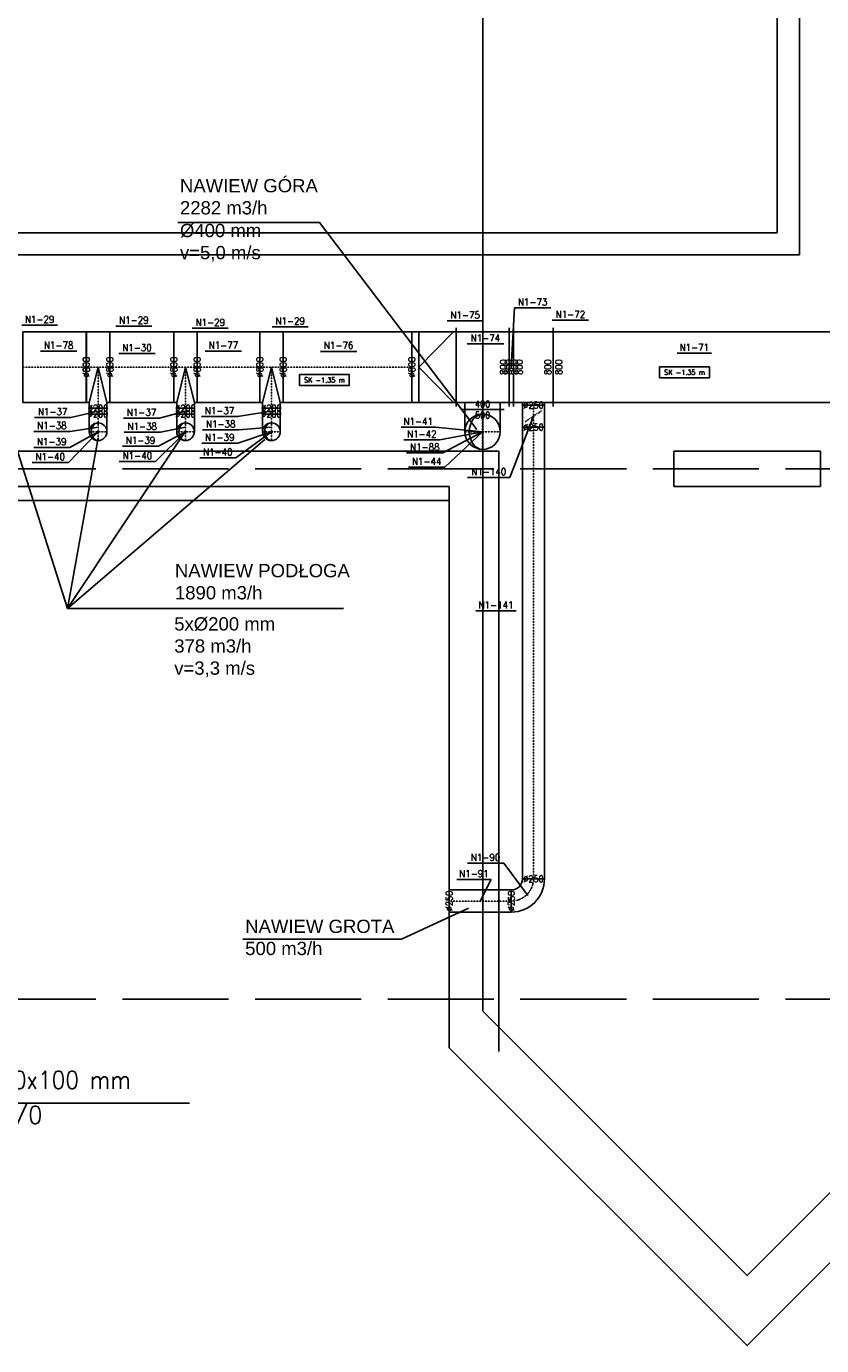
# Model space of a CAD drawing. Header units: millimetres. Extents: x -56303 to -45239, y -20463 to -4540.
# Tile 22 of 256: x -50939 to -50039, y -20136 to -18643. Entities that reach past the tile are written whole.
import ezdxf

# ---------------------------------------------------------------- set-up
doc = ezdxf.new("R2010")
doc.units = ezdxf.units.MM
for name, pattern in [('ACAD_ISO02W100', [15, 12, -3]), ('DASHDOT', [1, 0.5, -0.25, 0, -0.25]), ('DASHED', [19.05, 12.7, -6.35])]:
    doc.linetypes.add(name, pattern=pattern)
for name, color, linetype in [('_HVAC_opis', 3, 'Continuous'), ('_HVAC_podkład', 8, 'Continuous'), ('FLUID-N1', 7, 'Continuous'), ('FLUID-N1-60-INF', 7, 'Continuous'), ('FLUID-N1-75-DIM', 7, 'Continuous'), ('FLUID-N1-80-NUM', 7, 'Continuous'), ('FLUID-N1-SYM', 7, 'Continuous')]:
    doc.layers.add(name, color=color, linetype=linetype)
doc.styles.add('DACH_SZACHTY_20_05_2011_JM_xref_CAD$0$OPIS1', font='ROMANS.SHX', dxfattribs={"width": 0.9})
doc.styles.add('OPIS1', font='ROMANS.SHX', dxfattribs={"width": 0.9})
doc.styles.get("Standard").update_dxf_attribs({"font": 'arial.ttf'})
doc.dimstyles.new('wymiar', dxfattribs={"dimtxt": 8, "dimasz": 5, "dimexe": 0.1, "dimexo": 0.1, "dimgap": 1, "dimtad": 1, "dimdec": 0, "dimlfac": 10, "dimdsep": 46, "dimtxsty": 'OPIS1', "dimblk": 'OBLIQUE', "dimcen": 10, "dimclrd": 256, "dimclre": 256, "dimadec": 0, "dimazin": 0, "dimtfac": 1, "dimtdec": 0, "dimtmove": 0, "dimatfit": 3, "dimfxl": 1, "dimarcsym": 0})

# ---------------------------------------------------------------- blocks, each defined once
blk = doc.blocks.new('*U336')
at = {"color": 132, "linetype": 'Continuous', "lineweight": -2}
blk.add_line((-150, -100), (-150, 100), dxfattribs=at)
at = {"color": 0, "linetype": 'ByBlock', "lineweight": -2}
for p, q in [((50, 100), (-150, 100)), ((50, -100), (-150, -100))]:
    blk.add_line(p, q, dxfattribs=at)
blk.add_circle((50, 0), 100, dxfattribs=at)
at = {"layer": 'FLUID-N1-SYM', "color": 7, "linetype": 'DASHDOT'}
for p, q in [((-150, 0), (150, 0)), ((50, -100), (50, 100))]:
    blk.add_line(p, q, dxfattribs=at)
blk = doc.blocks.new('*U337')
at = {"color": 132, "linetype": 'Continuous', "lineweight": -2}
for p, q in [((-100, 465), (100, 465)), ((-132.5, -400), (-132.5, 400)), ((132.5, 400), (132.5, -400))]:
    blk.add_line(p, q, dxfattribs=at)
at = {"color": 0, "linetype": 'ByBlock', "lineweight": -2}
for p, q in [((-100, 465), (-100, 400)), ((100, 400), (100, 465)), ((-100, 400), (-132.5, 400)), ((132.5, 400), (100, 400)), ((132.5, -400), (-132.5, -400))]:
    blk.add_line(p, q, dxfattribs=at)
at = {"color": 7, "linetype": 'Continuous'}
for p, q in [((-100, 400), (0, 0)), ((0, 0), (100, 400))]:
    blk.add_line(p, q, dxfattribs=at)
at = {"layer": 'FLUID-N1-SYM', "color": 7, "linetype": 'DASHDOT'}
for p, q in [((0, 0), (0, 465)), ((-132.5, 0), (132.5, 0))]:
    blk.add_line(p, q, dxfattribs=at)
blk = doc.blocks.new('*U338')
at = {"color": 132, "linetype": 'Continuous', "lineweight": -2}
blk.add_line((-150, -100), (-150, 100), dxfattribs=at)
at = {"color": 0, "linetype": 'ByBlock', "lineweight": -2}
for p, q in [((50, 100), (-150, 100)), ((50, -100), (-150, -100))]:
    blk.add_line(p, q, dxfattribs=at)
blk.add_circle((50, 0), 100, dxfattribs=at)
at = {"layer": 'FLUID-N1-SYM', "color": 7, "linetype": 'DASHDOT'}
for p, q in [((-150, 0), (150, 0)), ((50, -100), (50, 100))]:
    blk.add_line(p, q, dxfattribs=at)
blk = doc.blocks.new('*U339')
at = {"color": 132, "linetype": 'Continuous', "lineweight": -2}
for p, q in [((-100, 465), (100, 465)), ((-132.5, -400), (-132.5, 400)), ((132.5, 400), (132.5, -400))]:
    blk.add_line(p, q, dxfattribs=at)
at = {"color": 0, "linetype": 'ByBlock', "lineweight": -2}
for p, q in [((-100, 465), (-100, 400)), ((100, 400), (100, 465)), ((-100, 400), (-132.5, 400)), ((132.5, 400), (100, 400)), ((132.5, -400), (-132.5, -400))]:
    blk.add_line(p, q, dxfattribs=at)
at = {"color": 7, "linetype": 'Continuous'}
for p, q in [((-100, 400), (0, 0)), ((0, 0), (100, 400))]:
    blk.add_line(p, q, dxfattribs=at)
at = {"layer": 'FLUID-N1-SYM', "color": 7, "linetype": 'DASHDOT'}
for p, q in [((0, 0), (0, 465)), ((-132.5, 0), (132.5, 0))]:
    blk.add_line(p, q, dxfattribs=at)
blk = doc.blocks.new('*U340')
at = {"color": 132, "linetype": 'Continuous', "lineweight": -2}
blk.add_line((-150, -100), (-150, 100), dxfattribs=at)
at = {"color": 0, "linetype": 'ByBlock', "lineweight": -2}
for p, q in [((50, 100), (-150, 100)), ((50, -100), (-150, -100))]:
    blk.add_line(p, q, dxfattribs=at)
blk.add_circle((50, 0), 100, dxfattribs=at)
at = {"layer": 'FLUID-N1-SYM', "color": 7, "linetype": 'DASHDOT'}
for p, q in [((-150, 0), (150, 0)), ((50, -100), (50, 100))]:
    blk.add_line(p, q, dxfattribs=at)
blk = doc.blocks.new('*U341')
at = {"color": 132, "linetype": 'Continuous', "lineweight": -2}
for p, q in [((-100, 465), (100, 465)), ((-132.5, -400), (-132.5, 400)), ((132.5, 400), (132.5, -400))]:
    blk.add_line(p, q, dxfattribs=at)
at = {"color": 0, "linetype": 'ByBlock', "lineweight": -2}
for p, q in [((-100, 465), (-100, 400)), ((100, 400), (100, 465)), ((-100, 400), (-132.5, 400)), ((132.5, 400), (100, 400)), ((132.5, -400), (-132.5, -400))]:
    blk.add_line(p, q, dxfattribs=at)
at = {"color": 7, "linetype": 'Continuous'}
for p, q in [((-100, 400), (0, 0)), ((0, 0), (100, 400))]:
    blk.add_line(p, q, dxfattribs=at)
at = {"layer": 'FLUID-N1-SYM', "color": 7, "linetype": 'DASHDOT'}
for p, q in [((0, 0), (0, 465)), ((-132.5, 0), (132.5, 0))]:
    blk.add_line(p, q, dxfattribs=at)
blk = doc.blocks.new('*U354')
at = {"color": 132, "linetype": 'Continuous', "lineweight": -2}
for p, q in [((-353.5, -400), (-353.5, 400)), ((353.5, 400), (353.5, -400))]:
    blk.add_line(p, q, dxfattribs=at)
at = {"color": 0, "linetype": 'ByBlock', "lineweight": -2}
for p, q in [((-353.5, 400), (353.5, 400)), ((-353.5, -400), (353.5, -400))]:
    blk.add_line(p, q, dxfattribs=at)
at = {"layer": 'FLUID-N1-SYM', "color": 7, "linetype": 'DASHDOT'}
blk.add_line((-353.5, 0), (353.5, 0), dxfattribs=at)
blk = doc.blocks.new('*U355')
at = {"color": 132, "linetype": 'Continuous', "lineweight": -2}
for p, q in [((-362.5, -400), (-362.5, 400)), ((362.5, 400), (362.5, -400))]:
    blk.add_line(p, q, dxfattribs=at)
at = {"color": 0, "linetype": 'ByBlock', "lineweight": -2}
for p, q in [((-362.5, 400), (362.5, 400)), ((-362.5, -400), (362.5, -400))]:
    blk.add_line(p, q, dxfattribs=at)
at = {"layer": 'FLUID-N1-SYM', "color": 7, "linetype": 'DASHDOT'}
blk.add_line((-362.5, 0), (362.5, 0), dxfattribs=at)
blk = doc.blocks.new('*U356')
at = {"color": 132, "linetype": 'Continuous', "lineweight": -2}
for p, q in [((-359.5, -400), (-359.5, 400)), ((359.5, 400), (359.5, -400))]:
    blk.add_line(p, q, dxfattribs=at)
at = {"color": 0, "linetype": 'ByBlock', "lineweight": -2}
for p, q in [((-359.5, 400), (359.5, 400)), ((-359.5, -400), (359.5, -400))]:
    blk.add_line(p, q, dxfattribs=at)
at = {"layer": 'FLUID-N1-SYM', "color": 7, "linetype": 'DASHDOT'}
blk.add_line((-359.5, 0), (359.5, 0), dxfattribs=at)
blk = doc.blocks.new('*U365')
at = {"color": 132, "linetype": 'Continuous', "lineweight": -2}
for p, q in [((-728, -400), (-728, 400)), ((728, 400), (728, -400))]:
    blk.add_line(p, q, dxfattribs=at)
at = {"color": 0, "linetype": 'ByBlock', "lineweight": -2}
for p, q in [((-728, 400), (728, 400)), ((-728, -400), (728, -400))]:
    blk.add_line(p, q, dxfattribs=at)
at = {"layer": 'FLUID-N1-SYM', "color": 7, "linetype": 'DASHDOT'}
blk.add_line((-728, 0), (728, 0), dxfattribs=at)
blk = doc.blocks.new('*U367')
at = {"color": 132, "linetype": 'Continuous', "lineweight": -2}
for p, q in [((-2554, -125), (-2554, 125)), ((2554, 125), (2554, -125))]:
    blk.add_line(p, q, dxfattribs=at)
at = {"color": 0, "linetype": 'ByBlock', "lineweight": -2}
for p, q in [((-2554, 125), (2554, 125)), ((-2554, -125), (2554, -125))]:
    blk.add_line(p, q, dxfattribs=at)
at = {"layer": 'FLUID-N1-SYM', "color": 7, "linetype": 'DASHDOT'}
blk.add_line((-2554, 0), (2554, 0), dxfattribs=at)
blk = doc.blocks.new('*U368')
at = {"color": 132, "linetype": 'Continuous', "lineweight": -2}
for p, q in [((187.5, 187.5), (187.5, -62.5)), ((62.5, -187.5), (-187.5, -187.5))]:
    blk.add_line(p, q, dxfattribs=at)
at = {"color": 0, "linetype": 'ByBlock', "lineweight": -2}
for radius in [375, 125]:
    blk.add_arc((187.5, -187.5), radius, 90, 180, dxfattribs=at)
at = {"layer": 'FLUID-N1-SYM', "color": 7, "linetype": 'DASHDOT'}
blk.add_arc((187.5, -187.5), 250, 90, 180, dxfattribs=at)
blk = doc.blocks.new('*U369')
at = {"color": 132, "linetype": 'Continuous', "lineweight": -2}
for p, q in [((-351, -125), (-351, 125)), ((351, 125), (351, -125))]:
    blk.add_line(p, q, dxfattribs=at)
at = {"color": 0, "linetype": 'ByBlock', "lineweight": -2}
for p, q in [((-351, 125), (351, 125)), ((-351, -125), (351, -125))]:
    blk.add_line(p, q, dxfattribs=at)
at = {"layer": 'FLUID-N1-SYM', "color": 7, "linetype": 'DASHDOT'}
blk.add_line((-351, 0), (351, 0), dxfattribs=at)
blk = doc.blocks.new('*U324')
at = {"color": 132, "linetype": 'Continuous', "lineweight": -2}
for p, q in [((-32.5, -100), (-32.5, 100)), ((32.5, 100), (32.5, -100))]:
    blk.add_line(p, q, dxfattribs=at)
at = {"color": 0, "linetype": 'ByBlock', "lineweight": -2}
for p, q in [((-32.5, 100), (32.5, 100)), ((-32.5, -100), (32.5, -100))]:
    blk.add_line(p, q, dxfattribs=at)
at = {"layer": 'FLUID-N1-SYM', "color": 7, "linetype": 'DASHDOT'}
blk.add_line((-32.5, 0), (32.5, 0), dxfattribs=at)
blk = doc.blocks.new('*U321')
at = {"color": 132, "linetype": 'Continuous', "lineweight": -2}
for p, q in [((-32.5, -100), (-32.5, 100)), ((32.5, 100), (32.5, -100))]:
    blk.add_line(p, q, dxfattribs=at)
at = {"color": 0, "linetype": 'ByBlock', "lineweight": -2}
for p, q in [((-32.5, 100), (32.5, 100)), ((-32.5, -100), (32.5, -100))]:
    blk.add_line(p, q, dxfattribs=at)
at = {"layer": 'FLUID-N1-SYM', "color": 7, "linetype": 'DASHDOT'}
blk.add_line((-32.5, 0), (32.5, 0), dxfattribs=at)
blk = doc.blocks.new('*U322')
at = {"color": 132, "linetype": 'Continuous', "lineweight": -2}
for p, q in [((-32.5, -100), (-32.5, 100)), ((32.5, 100), (32.5, -100))]:
    blk.add_line(p, q, dxfattribs=at)
at = {"color": 0, "linetype": 'ByBlock', "lineweight": -2}
for p, q in [((-32.5, 100), (32.5, 100)), ((-32.5, -100), (32.5, -100))]:
    blk.add_line(p, q, dxfattribs=at)
at = {"layer": 'FLUID-N1-SYM', "color": 7, "linetype": 'DASHDOT'}
blk.add_line((-32.5, 0), (32.5, 0), dxfattribs=at)
blk = doc.blocks.new('*U426')
at = {"color": 132, "linetype": 'Continuous', "lineweight": -2}
for p, q in [((-1746.5, -445), (-1746.5, 445)), ((1746.5, 445), (1746.5, -445))]:
    blk.add_line(p, q, dxfattribs=at)
at = {"color": 0, "linetype": 'ByBlock', "lineweight": -2}
for p, q in [((-1746.5, 400), (1746.5, 400)), ((-1746.5, -400), (1746.5, -400))]:
    blk.add_line(p, q, dxfattribs=at)
blk = doc.blocks.new('*U427')
at = {"color": 132, "linetype": 'Continuous', "lineweight": -2}
for p, q in [((-225, -445), (-225, 445)), ((225, 445), (225, -445)), ((125, -430), (-125, -430))]:
    blk.add_line(p, q, dxfattribs=at)
at = {"color": 0, "linetype": 'ByBlock', "lineweight": -2}
for p, q in [((-225, 400), (225, 400)), ((-225, -400), (225, -400)), ((-125, -400), (-125, -430)), ((125, -430), (125, -400))]:
    blk.add_line(p, q, dxfattribs=at)
blk = doc.blocks.new('*U428')
at = {"color": 132, "linetype": 'Continuous', "lineweight": -2}
for p, q in [((-300, -445), (-300, 445)), ((300, 445), (300, -445)), ((245, -480), (-245, -480))]:
    blk.add_line(p, q, dxfattribs=at)
at = {"color": 0, "linetype": 'ByBlock', "lineweight": -2}
for p, q in [((-300, 400), (300, 400)), ((-300, -400), (300, -400)), ((-200, -400), (-200, -480)), ((200, -480), (200, -400))]:
    blk.add_line(p, q, dxfattribs=at)
blk = doc.blocks.new('*U429')
at = {"color": 132, "linetype": 'Continuous', "lineweight": -2}
for p, q in [((-250, -445), (-250, 445)), ((250, 400), (250, -400))]:
    blk.add_line(p, q, dxfattribs=at)
at = {"color": 0, "linetype": 'ByBlock', "lineweight": -2}
for p, q in [((-250, 400), (-220, 400)), ((-220, 400), (170, 400)), ((170, 400), (250, 400)), ((-250, -400), (-220, -400)), ((-220, -400), (170, -400)), ((170, -400), (250, -400))]:
    blk.add_line(p, q, dxfattribs=at)
at = {"color": 7, "linetype": 'Continuous'}
for p, q in [((-220, 400), (170, 0)), ((170, 400), (170, -400)), ((-220, -400), (170, 0))]:
    blk.add_line(p, q, dxfattribs=at)
blk = doc.blocks.new('*U438')
at = {"color": 0, "linetype": 'ByBlock', "lineweight": -2}
blk.add_circle((0, 0), 100, dxfattribs=at)
blk = doc.blocks.new('*U439')
at = {"color": 0, "linetype": 'ByBlock', "lineweight": -2}
blk.add_circle((0, 0), 100, dxfattribs=at)
blk = doc.blocks.new('*U440')
at = {"color": 0, "linetype": 'ByBlock', "lineweight": -2}
blk.add_circle((0, 0), 100, dxfattribs=at)
blk = doc.blocks.new('*U465')
at = {"color": 132, "linetype": 'Continuous', "lineweight": -2}
blk.add_line((-250, -245), (-250, 245), dxfattribs=at)
at = {"color": 0, "linetype": 'ByBlock', "lineweight": -2}
for p, q in [((0, 200), (-250, 200)), ((0, -200), (-250, -200))]:
    blk.add_line(p, q, dxfattribs=at)
blk.add_circle((0, 0), 200, dxfattribs=at)
at = {"layer": 'FLUID-N1-SYM', "color": 7, "linetype": 'DASHDOT'}
for p, q in [((0, -200), (0, 200)), ((200, 0), (-250, 0))]:
    blk.add_line(p, q, dxfattribs=at)
blk = doc.blocks.new('*U466')
at = {"color": 0, "linetype": 'ByBlock', "lineweight": -2}
blk.add_circle((0, 0), 200, dxfattribs=at)
at = {"layer": 'FLUID-N1-SYM', "color": 7, "linetype": 'DASHDOT'}
for p, q in [((0, -200), (0, 200)), ((-200, 0), (200, 0))]:
    blk.add_line(p, q, dxfattribs=at)
blk = doc.blocks.new('*U467')
at = {"color": 132, "linetype": 'Continuous', "lineweight": -2}
for p, q in [((-25, -445), (-25, 445)), ((25, 445), (25, -445))]:
    blk.add_line(p, q, dxfattribs=at)
at = {"color": 0, "linetype": 'ByBlock', "lineweight": -2}
for p, q in [((-25, 400), (25, 400)), ((-25, -400), (25, -400))]:
    blk.add_line(p, q, dxfattribs=at)
blk = doc.blocks.new('*U505')
at = {"color": 0, "linetype": 'ByBlock', "lineweight": -2}
blk.add_circle((0, 0), 100, dxfattribs=at)
at = {"color": 7, "linetype": 'Continuous'}
blk.add_ellipse((0, 0), major_axis=(0, 100), ratio=0.75, start_param=3.141593, end_param=6.283185, dxfattribs=at)
blk = doc.blocks.new('*U506')
at = {"color": 0, "linetype": 'ByBlock', "lineweight": -2}
blk.add_circle((0, 0), 100, dxfattribs=at)
at = {"color": 7, "linetype": 'Continuous'}
blk.add_ellipse((0, 0), major_axis=(0, 100), ratio=0.75, start_param=3.141593, end_param=6.283185, dxfattribs=at)
blk = doc.blocks.new('*U507')
at = {"color": 0, "linetype": 'ByBlock', "lineweight": -2}
blk.add_circle((0, 0), 100, dxfattribs=at)
at = {"color": 7, "linetype": 'Continuous'}
blk.add_ellipse((0, 0), major_axis=(0, 100), ratio=0.75, start_param=3.141593, end_param=6.283185, dxfattribs=at)
blk = doc.blocks.new('*U511')
at = {"color": 0, "linetype": 'ByBlock', "lineweight": -2}
blk.add_circle((0, 0), 200, dxfattribs=at)
blk = doc.blocks.new('*U513')
at = {"color": 0, "linetype": 'ByBlock', "lineweight": -2}
blk.add_circle((0, 0), 200, dxfattribs=at)
at = {"color": 7, "linetype": 'Continuous'}
blk.add_ellipse((0, 0), major_axis=(0, 200), ratio=0.75, start_param=3.141593, end_param=6.283185, dxfattribs=at)
blk = doc.blocks.new('*U515')
at = {"color": 132, "linetype": 'Continuous', "lineweight": -2}
for p, q in [((-125, -125), (-125, 125)), ((125, 125), (125, -125))]:
    blk.add_line(p, q, dxfattribs=at)
at = {"color": 0, "linetype": 'ByBlock', "lineweight": -2}
for p, q in [((-125, 125), (125, 125)), ((-125, -125), (125, -125))]:
    blk.add_line(p, q, dxfattribs=at)
at = {"color": 7, "linetype": 'DASHED'}
blk.add_line((-62.5, 93.75), (62.5, -93.75), dxfattribs=at)
at = {"color": 7, "linetype": 'Continuous'}
blk.add_lwpolyline([(-4, 0, 8, 8, 1), (4, 0, 8, 8, 1)], format="xyseb", close=True, dxfattribs=at)
at = {"layer": 'FLUID-N1-SYM', "color": 7, "linetype": 'DASHDOT'}
blk.add_line((-125, 0), (125, 0), dxfattribs=at)
blk = doc.blocks.new('_Oblique')
at = {"color": 0, "linetype": 'ByBlock', "lineweight": -2}
blk.add_line((-0.5, -0.5), (0.5, 0.5), dxfattribs=at)

msp = doc.modelspace()

# ---------------------------------------------------------------- linework, layer by layer
at = {"layer": '_HVAC_opis'}
for p, q in [((-50767.34, -18865.13), (-50607.43, -18865.13)), ((-50607.43, -18865.13), (-50429.42, -19099.55, -950)), ((-50892.36, -19302.08), (-50956.19, -19101.3)), ((-50892.36, -19302.08), (-50758.81, -19101.3)), ((-50892.36, -19302.08), (-50857.76, -19108.8)), ((-50892.36, -19302.08), (-50669.22, -19110.83)), ((-50892.36, -19302.08), (-50580.27, -19302.08)), ((-50514.37, -19675.81), (-50438.83, -19640.78)), ((-50693.97, -19675.81), (-50514.37, -19675.81)), ((-51092.28, -19861.54), (-50754.47, -19861.54))]:
    msp.add_line(p, q, dxfattribs=at)
at = {"layer": '_HVAC_podkład'}
for p, q in [((-50089.44, -18226.93), (-50089.44, -18876.93)), ((-50064.44, -18226.93), (-50064.44, -18901.93)), ((-51767.44, -18876.93), (-50089.44, -18876.93)), ((-51767.44, -18901.93), (-50064.44, -18901.93)), ((-50206.44, -19123.93), (-50206.44, -19163.93)), ((-50040.44, -19123.93), (-50206.44, -19123.93)), ((-50040.44, -19123.93), (-50040.44, -19163.93)), ((-51009.94, -19163.93), (-50460.44, -19163.93)), ((-50040.44, -19163.93), (-50206.44, -19163.93)), ((-51009.94, -19179.93), (-50460.44, -19179.93))]:
    msp.add_line(p, q, dxfattribs=at)
at = {"layer": '_HVAC_podkład', "linetype": 'ACAD_ISO02W100', "ltscale": 10}
for p, q in [((-53680.08, -19143.93), (-49212.84, -19143.93)), ((-53680.08, -19743.93), (-49212.84, -19743.93))]:
    msp.add_line(p, q, dxfattribs=at)
at = {"layer": '_HVAC_podkład'}
for points in [[(-50422.44, -15657.63), (-50422.44, -19757.47), (-50123.44, -20056.47), (-49842.44, -19775.47), (-49842.44, -19163.93)], [(-53402.44, -18393.93), (-53402.44, -18693.93), (-53351.44, -18693.93), (-53351.44, -18744.93), (-53402.44, -18744.93), (-53402.44, -19123.93), (-50404.44, -19123.93), (-50404.44, -19803.14)], [(-48939.95, -18735.93), (-49786.44, -18735.93), (-49786.44, -19798.66), (-50123.44, -20135.66), (-50460.44, -19798.66), (-50460.44, -19163.93)]]:
    msp.add_lwpolyline(points, dxfattribs=at)
at = {"layer": 'FLUID-N1-60-INF', "color": 7}
for points in [[(-50629.86, -19037.26), (-50573.52, -19037.26), (-50573.52, -19049.66), (-50629.86, -19049.66)], [(-50222.48, -19028.58), (-50166.14, -19028.58), (-50166.14, -19040.98), (-50222.48, -19040.98)]]:
    msp.add_lwpolyline(points, close=True, dxfattribs=at)
at = {"layer": 'FLUID-N1-80-NUM', "color": 3}
for p, q in [((-50345.61, -18961.78), (-50386.63, -18961.78)), ((-50421.84, -18976.68), (-50462.86, -18976.68)), ((-50302.88, -18975.94), (-50343.91, -18975.94)), ((-50903.47, -18981.52), (-50944.15, -18981.52)), ((-50796.88, -18982.42), (-50837.57, -18982.42)), ((-50710.42, -18984.85), (-50751.11, -18984.85)), ((-50620.02, -18983.43), (-50660.71, -18983.43)), ((-50398.88, -19002.55), (-50440.25, -19002.55)), ((-50881.81, -19010.73), (-50922.84, -19010.73)), ((-50793.17, -19013.41), (-50834.19, -19013.41)), ((-50695.41, -19010.75), (-50736.44, -19010.75)), ((-50565.1, -19011.04), (-50606.13, -19011.04)), ((-50163.75, -19013.09), (-50202.72, -19013.09)), ((-50699.82, -19084.71), (-50740.85, -19084.71)), ((-50888.57, -19085.83), (-50929.6, -19085.83)), ((-50788.11, -19086.64), (-50829.14, -19086.64)), ((-50698.46, -19099.95), (-50739.49, -19099.95)), ((-50476.06, -19096.78), (-50515.03, -19096.78)), ((-50889.38, -19101.61), (-50930.41, -19101.61)), ((-50787.29, -19102.42), (-50828.32, -19102.42)), ((-50470.96, -19111.14), (-50511.99, -19111.14)), ((-50889.83, -19119.84), (-50930.51, -19119.84)), ((-50789.37, -19118.48), (-50830.06, -19118.48)), ((-50699.72, -19114.92), (-50740.4, -19114.92)), ((-50467.65, -19125.88), (-50508.68, -19125.88)), ((-50891.29, -19136.71), (-50932.32, -19136.71)), ((-50792.74, -19135.62), (-50833.77, -19135.62)), ((-50701.72, -19131.51), (-50742.75, -19131.51)), ((-50465.32, -19142.23), (-50506.69, -19142.23)), ((-50391.78, -19153.73), (-50439.66, -19153.73)), ((-50384.67, -19304.5), (-50430.5, -19304.5)), ((-50398.84, -19590.04), (-50439.87, -19590.04)), ((-50413.03, -19608.45), (-50452, -19608.45))]:
    msp.add_line(p, q, dxfattribs=at)

# ---------------------------------------------------------------- block references
at = {"layer": 'FLUID-N1', "color": 132, "linetype": 'Continuous', "zscale": 0.1}
for name, p, xscale, yscale, rotation in [('*U356', (-50906.99, -19028.93), 0.1000000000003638, 0.09999999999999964, 180.0000000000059), ('*U341', (-50857.76, -19028.93), 0.09999999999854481, 0.09999999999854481, 180.0000000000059), ('*U355', (-50808.26, -19028.93), 0.1000000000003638, 0.09999999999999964, 180.0000000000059), ('*U339', (-50758.81, -19028.93), 0.09999999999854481, 0.09999999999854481, 180.0000000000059), ('*U354', (-50710.21, -19028.93), 0.1000000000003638, 0.09999999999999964, 180.0000000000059), ('*U337', (-50661.63, -19028.93), 0.09999999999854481, 0.09999999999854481, 180.0000000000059), ('*U365', (-50575.55, -19028.93), 0.1000000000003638, 0.09999999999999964, 359.9999999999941), ('*U429', (-50477.75, -19028.93), 0.1000000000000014, 0.1, 179.9999999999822), ('*U428', (-50422.75, -19028.93), 0.1000000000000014, 0.09999999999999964, 359.9999999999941), ('*U467', (-50390.25, -19028.93), 0.09999999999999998, 0.1, 359.9999999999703), ('*U427', (-50365.25, -19028.93), 0.09999999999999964, 0.1, 359.9999999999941), ('*U426', (-50168.1, -19028.93), 0.1, 0.1, 179.9999999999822), ('*U324', (-50857.76, -19078.68), 0.1, 0.1, 90), ('*U340', (-50857.76, -19096.93), 0.1000000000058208, 0.09999999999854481, 270.0000000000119), ('*U321', (-50758.81, -19078.68), 0.1, 0.1, 90), ('*U338', (-50758.81, -19096.93), 0.1000000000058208, 0.09999999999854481, 270.0000000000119), ('*U322', (-50661.63, -19078.68), 0.1, 0.1, 90), ('*U336', (-50661.63, -19096.93), 0.1000000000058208, 0.09999999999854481, 270.0000000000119), ('*U465', (-50422.75, -19101.93), 0.1000000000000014, 0.1, 270.0000000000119), ('*U466', (-50422.75, -19101.93), 0.09999999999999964, 0.1, 359.9999999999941), ('*U511', (-50422.75, -19101.93), 0.1000000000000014, 0.1, 180.0000000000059), ('*U513', (-50422.75, -19101.93), 0.1, 0.1, 180.0000000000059), ('*U515', (-50365.25, -19084.43), 0.09999999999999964, 0.09999999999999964, 89.99999999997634), ('*U438', (-50857.76, -19101.93), 0.09999999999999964, 0.09999999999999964, 90), ('*U507', (-50857.76, -19101.93), 0.1, 0.1, 180.0000000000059), ('*U439', (-50758.81, -19101.93), 0.09999999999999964, 0.09999999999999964, 90), ('*U506', (-50758.81, -19101.93), 0.1, 0.1, 180.0000000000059), ('*U440', (-50661.63, -19101.93), 0.09999999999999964, 0.09999999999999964, 90), ('*U505', (-50661.63, -19101.93), 0.1, 0.1, 180.0000000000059), ('*U367', (-50365.25, -19352.33), 0.1, 0.1, 269.9999999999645), ('*U369', (-50425.35, -19632.77), 0.1000000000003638, 0.09999999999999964, 180.0000000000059), ('*U368', (-50371.5, -19626.52), 0.1000000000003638, 0.09999999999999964, 180.0000000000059)]:
    msp.add_blockref(name, p, dxfattribs=dict(at, xscale=xscale, yscale=yscale, rotation=rotation))

# ---------------------------------------------------------------- texts
at = {"layer": '_HVAC_opis', "char_height": 15, "attachment_point": 1}
for s, insert, width in [('NAWIEW GÓRA\\P2282 m3/h', (-50765.11, -18816.16), 192.8252), ('%%C400 mm\\Pv=5,0 m/s', (-50765.11, -18866.84), 192.8252), ('NAWIEW PODŁOGA\\P1890 m3/h', (-50770.82, -19251.58), 275.4501), ('5x%%C200 mm\\P378 m3/h\\Pv=3,3 m/s', (-50771.56, -19311.83), 192.8252), ('NAWIEW GROTA\\P500 m3/h', (-50691.31, -19653.91), 275.4501)]:
    msp.add_mtext(s, dxfattribs=dict(at, insert=insert, width=width))
at = {"layer": '_HVAC_opis', "char_height": 20, "width": 1918.0454, "attachment_point": 1, "rotation": 0.00025, "style": 'DACH_SZACHTY_20_05_2011_JM_xref_CAD$0$OPIS1'}
for s, insert in [('OTWÓR 350x100 mm', (-51078.39, -19825.11)), ('STROP -1/0', (-51078.39, -19864.66))]:
    msp.add_mtext(s, dxfattribs=dict(at, insert=insert))
at = {"layer": 'FLUID-N1-60-INF', "color": 7, "char_height": 6, "attachment_point": 5, "line_spacing_factor": 1.1, "style": 'OPIS1'}
for insert in [(-50601.69, -19043.46), (-50194.31, -19034.78)]:
    msp.add_mtext('SK -1.35 m', dxfattribs=dict(at, insert=insert))
at = {"layer": 'FLUID-N1-75-DIM', "color": 61, "char_height": 7.5, "attachment_point": 5, "rotation": 90, "style": 'OPIS1'}
for s, insert in [('∅800\\P', (-50871.04, -19028.93)), ('∅800\\P', (-50871.01, -19028.93)), ('∅800\\P', (-50844.51, -19028.93)), ('∅800\\P', (-50844.51, -19028.93)), ('∅800\\P', (-50772.06, -19028.93)), ('∅800\\P', (-50772.01, -19028.93)), ('∅800\\P', (-50745.56, -19028.93)), ('∅800\\P', (-50745.56, -19028.93)), ('∅800\\P', (-50674.88, -19028.93)), ('∅800\\P', (-50674.86, -19028.93)), ('∅800\\P', (-50648.38, -19028.93)), ('∅800\\P', (-50648.35, -19028.93)), ('∅800\\P', (-50502.75, -19028.93)), ('∅800\\P', (-50502.75, -19028.93)), ('800\\P800', (-50392.75, -19028.93)), ('800\\P800', (-50392.75, -19028.93)), ('800\\P800', (-50387.75, -19028.93)), ('800\\P800', (-50387.75, -19028.93)), ('800\\P800', (-50342.75, -19028.93)), ('∅250\\P', (-50460.45, -19632.77)), ('∅250\\P', (-50390.25, -19632.77))]:
    msp.add_mtext(s, dxfattribs=dict(at, insert=insert))
at = {"layer": 'FLUID-N1-75-DIM', "color": 61, "char_height": 7.5, "attachment_point": 5, "style": 'OPIS1'}
for s, insert in [('400\\P500', (-50422.75, -19076.93)), ('400\\P500', (-50422.75, -19076.93)), ('400\\P500', (-50422.75, -19076.93)), ('∅250\\P', (-50365.25, -19071.93)), ('∅250\\P', (-50365.25, -19071.93)), ('∅200\\P', (-50857.76, -19075.43)), ('∅200\\P', (-50857.76, -19081.93)), ('∅200\\P', (-50758.81, -19075.43)), ('∅200\\P', (-50758.81, -19081.93)), ('∅200\\P', (-50661.63, -19075.43)), ('∅200\\P', (-50661.63, -19081.93)), ('∅250\\P', (-50365.25, -19096.93)), ('∅250\\P', (-50365.25, -19607.73))]:
    msp.add_mtext(s, dxfattribs=dict(at, insert=insert))
at = {"layer": 'FLUID-N1-80-NUM', "color": 6, "char_height": 8, "attachment_point": 5, "style": 'OPIS1'}
for s, insert in [('N1-73\\P ', (-50366.12, -18961.78)), ('N1-29\\P ', (-50923.81, -18981.52)), ('N1-29\\P ', (-50817.22, -18982.42)), ('N1-29\\P ', (-50730.76, -18984.85)), ('N1-29\\P ', (-50640.36, -18983.43)), ('N1-75\\P ', (-50442.35, -18976.68)), ('N1-72\\P ', (-50323.39, -18975.94)), ('N1-78\\P ', (-50902.33, -19010.73)), ('N1-30\\P ', (-50813.68, -19013.41)), ('N1-77\\P ', (-50715.92, -19010.75)), ('N1-76\\P ', (-50585.62, -19011.04)), ('N1-74\\P ', (-50419.57, -19002.55)), ('N1-71\\P ', (-50183.24, -19013.09)), ('N1-37\\P ', (-50909.08, -19085.83)), ('N1-37\\P ', (-50808.62, -19086.64)), ('N1-37\\P ', (-50720.33, -19084.71)), ('N1-38\\P ', (-50909.9, -19101.61)), ('N1-38\\P ', (-50807.81, -19102.42)), ('N1-38\\P ', (-50718.97, -19099.95)), ('N1-41\\P ', (-50495.54, -19096.78)), ('N1-39\\P ', (-50910.17, -19119.84)), ('N1-39\\P ', (-50809.71, -19118.48)), ('N1-39\\P ', (-50720.06, -19114.92)), ('N1-42\\P ', (-50491.47, -19111.14)), ('N1-40\\P ', (-50722.24, -19131.51)), ('N1-88\\P ', (-50488.17, -19125.88)), ('N1-40\\P ', (-50911.81, -19136.71)), ('N1-40\\P ', (-50813.25, -19135.62)), ('N1-44\\P ', (-50486, -19142.23)), ('N1-140\\P ', (-50415.72, -19153.73)), ('N1-141\\P ', (-50407.58, -19304.5)), ('N1-90\\P ', (-50419.36, -19590.04)), ('N1-91\\P ', (-50432.52, -19608.45))]:
    msp.add_mtext(s, dxfattribs=dict(at, insert=insert))

# ---------------------------------------------------------------- leaders
at = {"layer": 'FLUID-N1-80-NUM', "color": 3}
for points in [[(-50390.25, -19028.93), (-50386.63, -18961.78)], [(-50857.76, -19078.68), (-50888.57, -19085.83)], [(-50758.81, -19078.68), (-50788.11, -19086.64)], [(-50661.63, -19078.68), (-50699.82, -19084.71)], [(-50365.25, -19084.43), (-50391.78, -19153.73)], [(-50857.76, -19096.93), (-50889.38, -19101.61)], [(-50758.81, -19096.93), (-50787.29, -19102.42)], [(-50661.63, -19096.93), (-50698.46, -19099.95)], [(-50422.75, -19101.93), (-50476.06, -19096.78)], [(-50857.76, -19101.93), (-50891.29, -19136.71)], [(-50857.76, -19101.93), (-50889.83, -19119.84)], [(-50758.81, -19101.93), (-50792.74, -19135.62)], [(-50758.81, -19101.93), (-50789.37, -19118.48)], [(-50661.63, -19101.93), (-50701.72, -19131.51)], [(-50661.63, -19101.93), (-50699.72, -19114.92)], [(-50422.75, -19101.93), (-50470.96, -19111.14)], [(-50422.75, -19101.93), (-50467.65, -19125.88)], [(-50422.75, -19101.93), (-50465.32, -19142.23)], [(-50371.5, -19626.52), (-50398.84, -19590.04)], [(-50425.35, -19632.77), (-50413.03, -19608.45)]]:
    msp.add_leader(points, dimstyle='wymiar', override={"dimscale": 0.1, "dimclrd": 3, "dimclre": 3}, dxfattribs=at)

doc.saveas('drawing.dxf')
